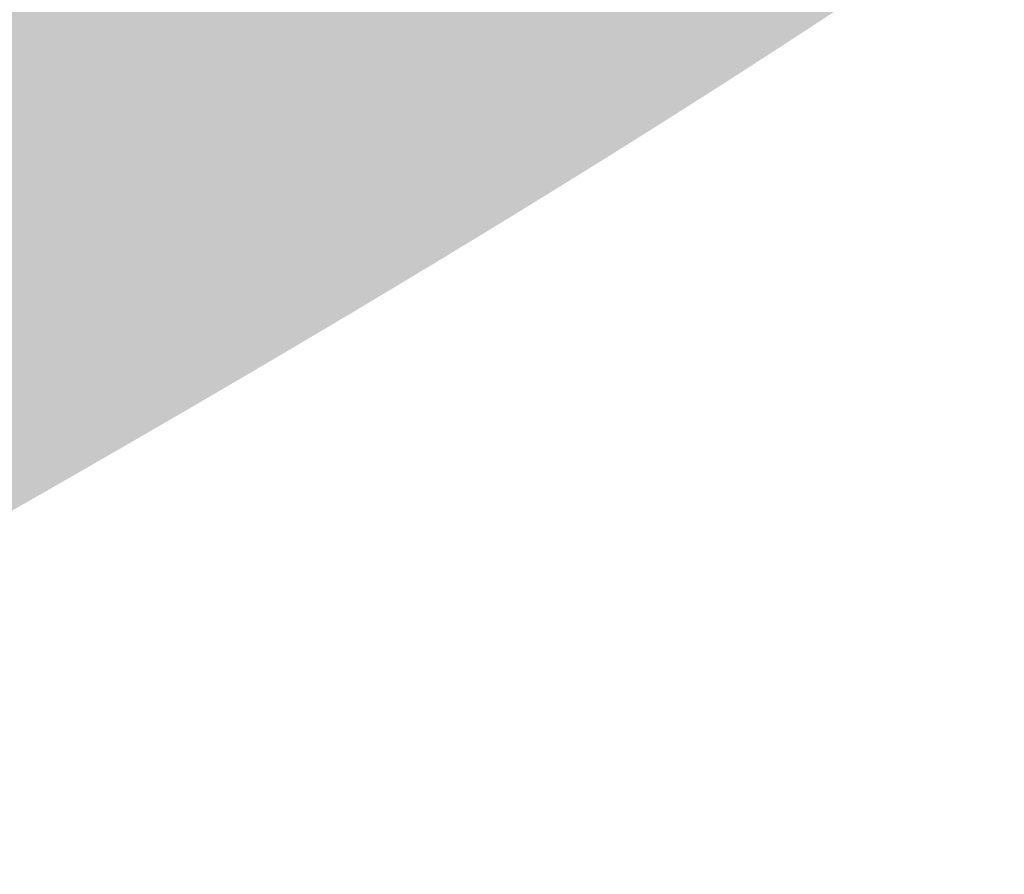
# Model space of a CAD drawing. Header units: metres. Extents: x 2171 to 3332, y 1383 to 2157.
# Tile 40 of 81: x 2933.36 to 2941.25, y 1698.41 to 1705.27. Entities that reach past the tile are written whole.
import ezdxf

# ---------------------------------------------------------------- set-up
doc = ezdxf.new("R2010")
doc.units = ezdxf.units.M
doc.header["$MEASUREMENT"] = 0

msp = doc.modelspace()

# ---------------------------------------------------------------- hatches: boundary and pattern name
h = msp.add_hatch(color=4)
h.dxf.hatch_style = 1
edge = h.paths.add_edge_path()
edge.add_spline(control_points=[(2842.8362, 1677.7579), (2843.3031, 1677.5991), (2848.9155, 1675.7427), (2860.1273, 1673.3034), (2868.9488, 1678.229), (2879.716, 1682.8954), (2892.9481, 1686.2655), (2904.8828, 1688.2099), (2916.2987, 1692.0985), (2929.7767, 1699.2663), (2937.9659, 1703.9804), (2941.2516, 1706.253)], knot_values=[32.142097, 32.142097, 32.142097, 32.142097, 32.233091, 33.233091, 34.233091, 35.233091, 36.233091, 37.233091, 38.233091, 39.233091, 40.090994, 40.090994, 40.090994, 40.090994], degree=3, periodic=0)
edge.add_line((2941.2516, 1706.253), (2936.719, 1711.8639))
edge.add_spline(control_points=[(2936.719, 1711.8639), (2935.1278, 1710.5362), (2929.696, 1706.3583), (2919.2113, 1699.3741), (2907.7953, 1695.4855), (2895.8607, 1693.5412), (2882.6286, 1690.171), (2871.8614, 1685.5046), (2863.0399, 1680.579), (2851.383, 1683.1152), (2845.3631, 1685.1607), (2844.4739, 1685.4776)], knot_values=[32.550853, 32.550853, 32.550853, 32.550853, 33, 34, 35, 36, 37, 38, 39, 40, 40.173997, 40.173997, 40.173997, 40.173997], degree=3, periodic=0)
edge.add_line((2844.4739, 1685.4776), (2842.8362, 1677.7579))
edge = h.paths.add_edge_path()
edge.add_spline(control_points=[(2844.4739, 1685.4776), (2842.943, 1686.0234), (2841.4211, 1686.6101), (2839.8934, 1687.2325)], knot_values=[40.173997, 40.173997, 40.173997, 40.173997, 40.473599, 40.473599, 40.473599, 40.473599], degree=3, periodic=0)
edge.add_line((2839.8934, 1687.2325), (2838.2425, 1679.4507))
edge.add_spline(control_points=[(2838.2425, 1679.4507), (2839.7704, 1678.8474), (2841.2966, 1678.2814), (2842.8362, 1677.7579)], knot_values=[40.090994, 40.090994, 40.090994, 40.090994, 40.391057, 40.391057, 40.391057, 40.391057], degree=3, periodic=0)
edge.add_line((2842.8362, 1677.7579), (2844.4739, 1685.4776))

doc.saveas('drawing.dxf')
